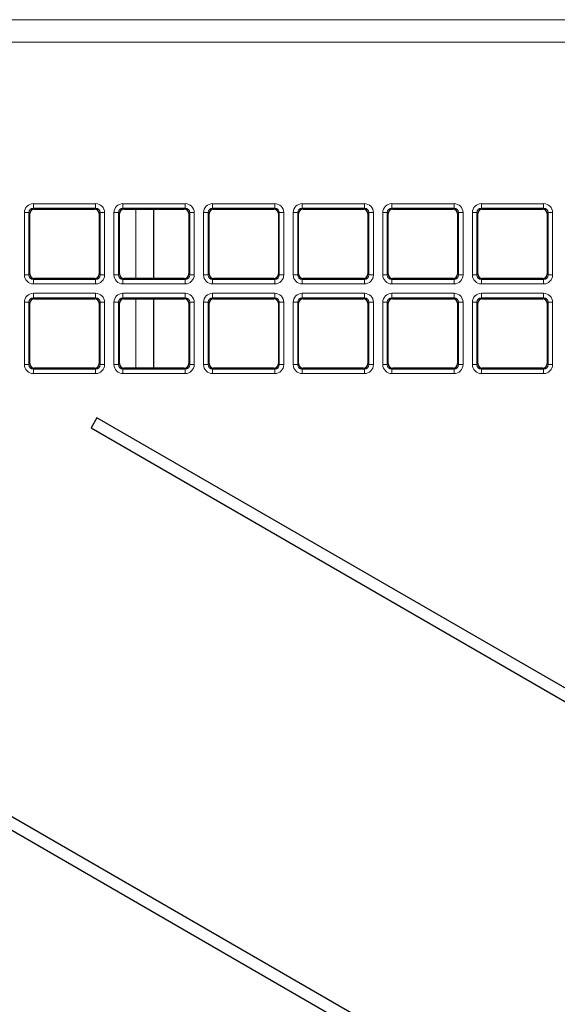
# Paper-space layout 'Blatt3' of a CAD drawing. Header units: millimetres. Extents: x 5 to 418, y 2 to 292.
# Tile 36 of 74: x 91 to 101, y 197 to 215. Entities that reach past the tile are written whole.
import ezdxf

# ---------------------------------------------------------------- set-up
doc = ezdxf.new("R2010")
doc.units = ezdxf.units.MM

psp = doc.layouts.new('Blatt3')

# ---------------------------------------------------------------- linework, layer by layer
at = {"color": 7, "linetype": 'Continuous', "lineweight": 18}
for p, q in [((71.9999, 215.0802), (112.3001, 215.0802)), ((112.3001, 214.6636), (71.9999, 214.6636)), ((90.9403, 211.66), (92.0989, 211.66)), ((90.9403, 211.66), (90.9403, 211.5768)), ((92.0989, 211.66), (92.0989, 211.5768)), ((92.607, 211.66), (93.7656, 211.66)), ((92.607, 211.66), (92.607, 211.5768)), ((93.7656, 211.66), (93.7656, 211.5768)), ((94.2736, 211.66), (95.4323, 211.66)), ((94.2736, 211.66), (94.2736, 211.5768)), ((95.4323, 211.66), (95.4323, 211.5768)), ((95.9403, 211.66), (97.0989, 211.66)), ((95.9403, 211.66), (95.9403, 211.5768)), ((97.0989, 211.66), (97.0989, 211.5768)), ((97.607, 211.66), (98.7656, 211.66)), ((97.607, 211.66), (97.607, 211.5768)), ((98.7656, 211.66), (98.7656, 211.5768)), ((99.2736, 211.66), (100.4323, 211.66)), ((99.2736, 211.66), (99.2736, 211.5768)), ((100.4323, 211.66), (100.4323, 211.5768)), ((90.7739, 210.3349), (90.7739, 211.4936)), ((90.7739, 211.4936), (90.8571, 211.4936)), ((90.8571, 211.4936), (90.8571, 210.3349)), ((90.8748, 211.4759), (90.8571, 211.4936)), ((92.0989, 211.5768), (90.9403, 211.5768)), ((90.9403, 211.5768), (90.958, 211.5591)), ((92.0812, 211.5591), (92.0989, 211.5768)), ((92.1821, 211.4936), (92.1645, 211.4759)), ((92.1821, 211.4936), (92.2654, 211.4936)), ((92.1821, 210.3349), (92.1821, 211.4936)), ((92.2654, 211.4936), (92.2654, 210.3349)), ((92.4405, 210.3349), (92.4405, 211.4936)), ((92.4405, 211.4936), (92.5238, 211.4936)), ((92.5238, 211.4936), (92.5238, 210.3349)), ((92.5415, 211.4759), (92.5238, 211.4936)), ((93.7656, 211.5768), (92.607, 211.5768)), ((92.607, 211.5768), (92.6247, 211.5591)), ((92.8471, 210.2694), (92.8471, 211.5591)), ((93.7479, 211.5591), (93.7656, 211.5768)), ((93.8488, 211.4936), (93.8311, 211.4759)), ((93.8488, 211.4936), (93.932, 211.4936)), ((93.8488, 210.3349), (93.8488, 211.4936)), ((93.932, 211.4936), (93.932, 210.3349)), ((94.1072, 210.3349), (94.1072, 211.4936)), ((94.1072, 211.4936), (94.1904, 211.4936)), ((94.1904, 211.4936), (94.1904, 210.3349)), ((94.2081, 211.4759), (94.1904, 211.4936)), ((95.4323, 211.5768), (94.2736, 211.5768)), ((94.2736, 211.5768), (94.2913, 211.5591)), ((95.4146, 211.5591), (95.4323, 211.5768)), ((95.5155, 211.4936), (95.4978, 211.4759)), ((95.5155, 211.4936), (95.5987, 211.4936)), ((95.5155, 210.3349), (95.5155, 211.4936)), ((95.5987, 211.4936), (95.5987, 210.3349)), ((95.7739, 210.3349), (95.7739, 211.4936)), ((95.7739, 211.4936), (95.8571, 211.4936)), ((95.8571, 211.4936), (95.8571, 210.3349)), ((95.8748, 211.4759), (95.8571, 211.4936)), ((97.0989, 211.5768), (95.9403, 211.5768)), ((95.9403, 211.5768), (95.958, 211.5591)), ((97.0812, 211.5591), (97.0989, 211.5768)), ((97.1821, 211.4936), (97.1645, 211.4759)), ((97.1821, 211.4936), (97.2654, 211.4936)), ((97.1821, 210.3349), (97.1821, 211.4936)), ((97.2654, 211.4936), (97.2654, 210.3349)), ((97.4405, 210.3349), (97.4405, 211.4936)), ((97.4405, 211.4936), (97.5238, 211.4936)), ((97.5238, 211.4936), (97.5238, 210.3349)), ((97.5415, 211.4759), (97.5238, 211.4936)), ((98.7656, 211.5768), (97.607, 211.5768)), ((97.607, 211.5768), (97.6247, 211.5591)), ((98.7479, 211.5591), (98.7656, 211.5768)), ((98.8488, 211.4936), (98.8311, 211.4759)), ((98.8488, 211.4936), (98.932, 211.4936)), ((98.8488, 210.3349), (98.8488, 211.4936)), ((98.932, 211.4936), (98.932, 210.3349)), ((99.1072, 210.3349), (99.1072, 211.4936)), ((99.1072, 211.4936), (99.1904, 211.4936)), ((99.1904, 211.4936), (99.1904, 210.3349)), ((99.2081, 211.4759), (99.1904, 211.4936)), ((100.4323, 211.5768), (99.2736, 211.5768)), ((99.2736, 211.5768), (99.2913, 211.5591)), ((100.4146, 211.5591), (100.4323, 211.5768)), ((100.5155, 211.4936), (100.4978, 211.4759)), ((100.5155, 211.4936), (100.5987, 211.4936)), ((100.5155, 210.3349), (100.5155, 211.4936)), ((100.5987, 211.4936), (100.5987, 210.3349)), ((90.7739, 210.3349), (90.8571, 210.3349)), ((90.8571, 210.3349), (90.8748, 210.3526)), ((92.1645, 210.3526), (92.1821, 210.3349)), ((92.1821, 210.3349), (92.2654, 210.3349)), ((92.4405, 210.3349), (92.5238, 210.3349)), ((92.5238, 210.3349), (92.5415, 210.3526)), ((93.8311, 210.3526), (93.8488, 210.3349)), ((93.8488, 210.3349), (93.932, 210.3349)), ((94.1072, 210.3349), (94.1904, 210.3349)), ((94.1904, 210.3349), (94.2081, 210.3526)), ((95.4978, 210.3526), (95.5155, 210.3349)), ((95.5155, 210.3349), (95.5987, 210.3349)), ((95.7739, 210.3349), (95.8571, 210.3349)), ((95.8571, 210.3349), (95.8748, 210.3526)), ((97.1645, 210.3526), (97.1821, 210.3349)), ((97.1821, 210.3349), (97.2654, 210.3349)), ((97.4405, 210.3349), (97.5238, 210.3349)), ((97.5238, 210.3349), (97.5415, 210.3526)), ((98.8311, 210.3526), (98.8488, 210.3349)), ((98.8488, 210.3349), (98.932, 210.3349)), ((99.1072, 210.3349), (99.1904, 210.3349)), ((99.1904, 210.3349), (99.2081, 210.3526)), ((100.4978, 210.3526), (100.5155, 210.3349)), ((100.5155, 210.3349), (100.5987, 210.3349)), ((90.958, 210.2694), (90.9403, 210.2517)), ((90.9403, 210.2517), (92.0989, 210.2517)), ((90.9403, 210.2517), (90.9403, 210.1685)), ((92.0989, 210.1685), (90.9403, 210.1685)), ((92.0989, 210.2517), (92.0812, 210.2694)), ((92.0989, 210.2517), (92.0989, 210.1685)), ((92.6247, 210.2694), (92.607, 210.2517)), ((92.607, 210.2517), (92.607, 210.1685)), ((92.607, 210.2517), (93.7656, 210.2517)), ((93.7656, 210.1685), (92.607, 210.1685)), ((93.7656, 210.2517), (93.7479, 210.2694)), ((93.7656, 210.2517), (93.7656, 210.1685)), ((94.2913, 210.2694), (94.2736, 210.2517)), ((94.2736, 210.2517), (95.4323, 210.2517)), ((94.2736, 210.2517), (94.2736, 210.1685)), ((95.4323, 210.1685), (94.2736, 210.1685)), ((95.4323, 210.2517), (95.4146, 210.2694)), ((95.4323, 210.2517), (95.4323, 210.1685)), ((95.958, 210.2694), (95.9403, 210.2517)), ((95.9403, 210.2517), (95.9403, 210.1685)), ((95.9403, 210.2517), (97.0989, 210.2517)), ((97.0989, 210.1685), (95.9403, 210.1685)), ((97.0989, 210.2517), (97.0812, 210.2694)), ((97.0989, 210.2517), (97.0989, 210.1685)), ((97.6247, 210.2694), (97.607, 210.2517)), ((97.607, 210.2517), (97.607, 210.1685)), ((97.607, 210.2517), (98.7656, 210.2517)), ((98.7656, 210.1685), (97.607, 210.1685)), ((98.7656, 210.2517), (98.7479, 210.2694)), ((98.7656, 210.2517), (98.7656, 210.1685)), ((99.2913, 210.2694), (99.2736, 210.2517)), ((99.2736, 210.2517), (100.4323, 210.2517)), ((99.2736, 210.2517), (99.2736, 210.1685)), ((100.4323, 210.1685), (99.2736, 210.1685)), ((100.4323, 210.2517), (100.4146, 210.2694)), ((100.4323, 210.2517), (100.4323, 210.1685)), ((90.9403, 209.9933), (92.0989, 209.9933)), ((90.9403, 209.9933), (90.9403, 209.9101)), ((92.0989, 209.9933), (92.0989, 209.9101)), ((92.607, 209.9933), (93.7656, 209.9933)), ((92.607, 209.9933), (92.607, 209.9101)), ((93.7656, 209.9933), (93.7656, 209.9101)), ((94.2736, 209.9933), (95.4323, 209.9933)), ((94.2736, 209.9933), (94.2736, 209.9101)), ((95.4323, 209.9933), (95.4323, 209.9101)), ((95.9403, 209.9933), (97.0989, 209.9933)), ((95.9403, 209.9933), (95.9403, 209.9101)), ((97.0989, 209.9933), (97.0989, 209.9101)), ((97.607, 209.9933), (98.7656, 209.9933)), ((97.607, 209.9933), (97.607, 209.9101)), ((98.7656, 209.9933), (98.7656, 209.9101)), ((99.2736, 209.9933), (100.4323, 209.9933)), ((99.2736, 209.9933), (99.2736, 209.9101)), ((100.4323, 209.9933), (100.4323, 209.9101)), ((90.7739, 208.6683), (90.7739, 209.8269)), ((90.7739, 209.8269), (90.8571, 209.8269)), ((90.8571, 209.8269), (90.8571, 208.6683)), ((90.8748, 209.8092), (90.8571, 209.8269)), ((92.0989, 209.9101), (90.9403, 209.9101)), ((90.9403, 209.9101), (90.958, 209.8924)), ((92.0812, 209.8924), (92.0989, 209.9101)), ((92.1821, 209.8269), (92.1645, 209.8092)), ((92.1821, 208.6683), (92.1821, 209.8269)), ((92.1821, 209.8269), (92.2654, 209.8269)), ((92.2654, 209.8269), (92.2654, 208.6683)), ((92.4405, 208.6683), (92.4405, 209.8269)), ((92.4405, 209.8269), (92.5238, 209.8269)), ((92.5238, 209.8269), (92.5238, 208.6683)), ((92.5415, 209.8092), (92.5238, 209.8269)), ((93.7656, 209.9101), (92.607, 209.9101)), ((92.607, 209.9101), (92.6247, 209.8924)), ((92.8471, 208.6028), (92.8471, 209.8924)), ((93.7479, 209.8924), (93.7656, 209.9101)), ((93.8488, 209.8269), (93.8311, 209.8092)), ((93.8488, 208.6683), (93.8488, 209.8269)), ((93.8488, 209.8269), (93.932, 209.8269)), ((93.932, 209.8269), (93.932, 208.6683)), ((94.1072, 208.6683), (94.1072, 209.8269)), ((94.1072, 209.8269), (94.1904, 209.8269)), ((94.1904, 209.8269), (94.1904, 208.6683)), ((94.2081, 209.8092), (94.1904, 209.8269)), ((95.4323, 209.9101), (94.2736, 209.9101)), ((94.2736, 209.9101), (94.2913, 209.8924)), ((95.4146, 209.8924), (95.4323, 209.9101)), ((95.5155, 209.8269), (95.4978, 209.8092)), ((95.5155, 209.8269), (95.5987, 209.8269)), ((95.5155, 208.6683), (95.5155, 209.8269)), ((95.5987, 209.8269), (95.5987, 208.6683)), ((95.7739, 208.6683), (95.7739, 209.8269)), ((95.7739, 209.8269), (95.8571, 209.8269)), ((95.8571, 209.8269), (95.8571, 208.6683)), ((95.8748, 209.8092), (95.8571, 209.8269)), ((97.0989, 209.9101), (95.9403, 209.9101)), ((95.9403, 209.9101), (95.958, 209.8924)), ((97.0812, 209.8924), (97.0989, 209.9101)), ((97.1821, 209.8269), (97.1645, 209.8092)), ((97.1821, 209.8269), (97.2654, 209.8269)), ((97.1821, 208.6683), (97.1821, 209.8269)), ((97.2654, 209.8269), (97.2654, 208.6683)), ((97.4405, 208.6683), (97.4405, 209.8269)), ((97.4405, 209.8269), (97.5238, 209.8269)), ((97.5238, 209.8269), (97.5238, 208.6683)), ((97.5415, 209.8092), (97.5238, 209.8269)), ((98.7656, 209.9101), (97.607, 209.9101)), ((97.607, 209.9101), (97.6247, 209.8924)), ((98.7479, 209.8924), (98.7656, 209.9101)), ((98.8488, 209.8269), (98.8311, 209.8092)), ((98.8488, 209.8269), (98.932, 209.8269)), ((98.8488, 208.6683), (98.8488, 209.8269)), ((98.932, 209.8269), (98.932, 208.6683)), ((99.1072, 208.6683), (99.1072, 209.8269)), ((99.1072, 209.8269), (99.1904, 209.8269)), ((99.1904, 209.8269), (99.1904, 208.6683)), ((99.2081, 209.8092), (99.1904, 209.8269)), ((100.4323, 209.9101), (99.2736, 209.9101)), ((99.2736, 209.9101), (99.2913, 209.8924)), ((100.4146, 209.8924), (100.4323, 209.9101)), ((100.5155, 209.8269), (100.4978, 209.8092)), ((100.5155, 208.6683), (100.5155, 209.8269)), ((100.5155, 209.8269), (100.5987, 209.8269)), ((100.5987, 209.8269), (100.5987, 208.6683)), ((90.8571, 208.6683), (90.8748, 208.686)), ((92.1645, 208.686), (92.1821, 208.6683)), ((92.5238, 208.6683), (92.5415, 208.686)), ((93.8311, 208.686), (93.8488, 208.6683)), ((94.1904, 208.6683), (94.2081, 208.686)), ((95.4978, 208.686), (95.5155, 208.6683)), ((95.8571, 208.6683), (95.8748, 208.686)), ((97.1645, 208.686), (97.1821, 208.6683)), ((97.5238, 208.6683), (97.5415, 208.686)), ((98.8311, 208.686), (98.8488, 208.6683)), ((99.1904, 208.6683), (99.2081, 208.686)), ((100.4978, 208.686), (100.5155, 208.6683)), ((90.7739, 208.6683), (90.8571, 208.6683)), ((90.958, 208.6028), (90.9403, 208.5851)), ((90.9403, 208.5851), (90.9403, 208.5018)), ((90.9403, 208.5851), (92.0989, 208.5851)), ((92.0989, 208.5018), (90.9403, 208.5018)), ((92.0989, 208.5851), (92.0812, 208.6028)), ((92.0989, 208.5851), (92.0989, 208.5018)), ((92.1821, 208.6683), (92.2654, 208.6683)), ((92.4405, 208.6683), (92.5238, 208.6683)), ((92.6247, 208.6028), (92.607, 208.5851)), ((92.607, 208.5851), (93.7656, 208.5851)), ((92.607, 208.5851), (92.607, 208.5018)), ((93.7656, 208.5018), (92.607, 208.5018)), ((93.7656, 208.5851), (93.7479, 208.6028)), ((93.7656, 208.5851), (93.7656, 208.5018)), ((93.8488, 208.6683), (93.932, 208.6683)), ((94.1072, 208.6683), (94.1904, 208.6683)), ((94.2913, 208.6028), (94.2736, 208.5851)), ((94.2736, 208.5851), (95.4323, 208.5851)), ((94.2736, 208.5851), (94.2736, 208.5018)), ((95.4323, 208.5018), (94.2736, 208.5018)), ((95.4323, 208.5851), (95.4146, 208.6028)), ((95.4323, 208.5851), (95.4323, 208.5018)), ((95.5155, 208.6683), (95.5987, 208.6683)), ((95.7739, 208.6683), (95.8571, 208.6683)), ((95.958, 208.6028), (95.9403, 208.5851)), ((95.9403, 208.5851), (97.0989, 208.5851)), ((95.9403, 208.5851), (95.9403, 208.5018)), ((97.0989, 208.5018), (95.9403, 208.5018)), ((97.0989, 208.5851), (97.0812, 208.6028)), ((97.0989, 208.5851), (97.0989, 208.5018)), ((97.1821, 208.6683), (97.2654, 208.6683)), ((97.4405, 208.6683), (97.5238, 208.6683)), ((97.6247, 208.6028), (97.607, 208.5851)), ((97.607, 208.5851), (97.607, 208.5018)), ((97.607, 208.5851), (98.7656, 208.5851)), ((98.7656, 208.5018), (97.607, 208.5018)), ((98.7656, 208.5851), (98.7479, 208.6028)), ((98.7656, 208.5851), (98.7656, 208.5018)), ((98.8488, 208.6683), (98.932, 208.6683)), ((99.1072, 208.6683), (99.1904, 208.6683)), ((99.2913, 208.6028), (99.2736, 208.5851)), ((99.2736, 208.5851), (100.4323, 208.5851)), ((99.2736, 208.5851), (99.2736, 208.5018)), ((100.4323, 208.5018), (99.2736, 208.5018)), ((100.4323, 208.5851), (100.4146, 208.6028)), ((100.4323, 208.5851), (100.4323, 208.5018)), ((100.5155, 208.6683), (100.5987, 208.6683))]:
    psp.add_line(p, q, dxfattribs=at)
at = {"color": 7, "linetype": 'Continuous', "lineweight": 25}
for p, q in [((90.8748, 210.3526), (90.8748, 211.4759)), ((90.958, 211.5591), (92.0812, 211.5591)), ((92.1645, 211.4759), (92.1645, 210.3526)), ((92.5415, 210.3526), (92.5415, 211.4759)), ((92.6247, 211.5591), (93.7479, 211.5591)), ((93.1805, 210.2694), (93.1805, 211.5591)), ((93.8311, 211.4759), (93.8311, 210.3526)), ((94.2081, 210.3526), (94.2081, 211.4759)), ((94.2913, 211.5591), (95.4146, 211.5591)), ((95.4978, 211.4759), (95.4978, 210.3526)), ((95.8748, 210.3526), (95.8748, 211.4759)), ((95.958, 211.5591), (97.0812, 211.5591)), ((97.1645, 211.4759), (97.1645, 210.3526)), ((97.5415, 210.3526), (97.5415, 211.4759)), ((97.6247, 211.5591), (98.7479, 211.5591)), ((98.8311, 211.4759), (98.8311, 210.3526)), ((99.2081, 210.3526), (99.2081, 211.4759)), ((99.2913, 211.5591), (100.4146, 211.5591)), ((100.4978, 211.4759), (100.4978, 210.3526)), ((92.0812, 210.2694), (90.958, 210.2694)), ((93.7479, 210.2694), (92.6247, 210.2694)), ((95.4146, 210.2694), (94.2913, 210.2694)), ((97.0812, 210.2694), (95.958, 210.2694)), ((98.7479, 210.2694), (97.6247, 210.2694)), ((100.4146, 210.2694), (99.2913, 210.2694)), ((90.8748, 208.686), (90.8748, 209.8092)), ((90.958, 209.8924), (92.0812, 209.8924)), ((92.1645, 209.8092), (92.1645, 208.686)), ((92.5415, 208.686), (92.5415, 209.8092)), ((92.6247, 209.8924), (93.7479, 209.8924)), ((93.1805, 208.6028), (93.1805, 209.8924)), ((93.8311, 209.8092), (93.8311, 208.686)), ((94.2081, 208.686), (94.2081, 209.8092)), ((94.2913, 209.8924), (95.4146, 209.8924)), ((95.4978, 209.8092), (95.4978, 208.686)), ((95.8748, 208.686), (95.8748, 209.8092)), ((95.958, 209.8924), (97.0812, 209.8924)), ((97.1645, 209.8092), (97.1645, 208.686)), ((97.5415, 208.686), (97.5415, 209.8092)), ((97.6247, 209.8924), (98.7479, 209.8924)), ((98.8311, 209.8092), (98.8311, 208.686)), ((99.2081, 208.686), (99.2081, 209.8092)), ((99.2913, 209.8924), (100.4146, 209.8924)), ((100.4978, 209.8092), (100.4978, 208.686)), ((92.0812, 208.6028), (90.958, 208.6028)), ((93.7479, 208.6028), (92.6247, 208.6028)), ((95.4146, 208.6028), (94.2913, 208.6028)), ((97.0812, 208.6028), (95.958, 208.6028)), ((98.7479, 208.6028), (97.6247, 208.6028)), ((100.4146, 208.6028), (99.2913, 208.6028)), ((110.1369, 188.9466), (77.688, 207.6809)), ((92.1218, 207.6809), (92.0135, 207.4933)), ((110.1369, 197.2799), (92.1218, 207.6809)), ((77.5797, 207.4933), (110.0285, 188.7589)), ((92.0135, 207.4933), (110.0285, 197.0923))]:
    psp.add_line(p, q, dxfattribs=at)
at = {"color": 7, "linetype": 'Continuous', "lineweight": 18}
for centre, major_axis, ratio, start_param, end_param in [((90.9408, 211.4931), (0.1182, -0.1182), 0.9972647, 2.357564, 3.9256213), ((92.0985, 211.4931), (-0.1182, -0.1182), 0.9972647, 2.357564, 3.9256213), ((92.6074, 211.4931), (0.1182, -0.1182), 0.9972647, 2.357564, 3.9256213), ((93.7651, 211.4931), (-0.1182, -0.1182), 0.9972647, 2.357564, 3.9256213), ((94.2741, 211.4931), (0.1182, -0.1182), 0.9972647, 2.357564, 3.9256213), ((95.4318, 211.4931), (-0.1182, -0.1182), 0.9972647, 2.357564, 3.9256213), ((95.9408, 211.4931), (0.1182, -0.1182), 0.9972647, 2.357564, 3.9256213), ((97.0985, 211.4931), (-0.1182, -0.1182), 0.9972647, 2.357564, 3.9256213), ((97.6074, 211.4931), (0.1182, -0.1182), 0.9972647, 2.357564, 3.9256213), ((98.7651, 211.4931), (-0.1182, -0.1182), 0.9972647, 2.357564, 3.9256213), ((99.2741, 211.4931), (0.1182, -0.1182), 0.9972647, 2.357564, 3.9256213), ((100.4318, 211.4931), (-0.1182, -0.1182), 0.9972647, 2.357564, 3.9256213), ((90.9408, 211.4931), (0.0594, -0.0594), 0.9918461, 2.357564, 3.9256213), ((92.0985, 211.4931), (0.0594, 0.0594), 0.9918461, 5.4991567, 7.0672139), ((92.6074, 211.4931), (0.0594, -0.0594), 0.9918461, 2.357564, 3.9256213), ((93.7651, 211.4931), (0.0594, 0.0594), 0.9918461, 5.4991567, 7.0672139), ((94.2741, 211.4931), (-0.0594, 0.0594), 0.9918461, 5.4991567, 7.0672139), ((95.4318, 211.4931), (0.0594, 0.0594), 0.9918461, 5.4991567, 7.0672139), ((95.9408, 211.4931), (-0.0594, 0.0594), 0.9918461, 5.4991567, 7.0672139), ((97.0985, 211.4931), (0.0594, 0.0594), 0.9918461, 5.4991567, 7.0672139), ((97.6074, 211.4931), (-0.0594, 0.0594), 0.9918461, 5.4991567, 7.0672139), ((98.7651, 211.4931), (0.0594, 0.0594), 0.9918461, 5.4991567, 7.0672139), ((99.2741, 211.4931), (-0.0594, 0.0594), 0.9918461, 5.4991567, 7.0672139), ((100.4318, 211.4931), (0.0594, 0.0594), 0.9918461, 5.4991567, 7.0672139), ((90.9408, 210.3354), (0.1182, 0.1182), 0.9972647, 2.357564, 3.9256213), ((90.9408, 210.3354), (0.0594, 0.0594), 0.9918461, 2.357564, 3.9256213), ((92.0985, 210.3354), (-0.1182, 0.1182), 0.9972647, 2.357564, 3.9256213), ((92.0985, 210.3354), (-0.0594, 0.0594), 0.9918461, 2.357564, 3.9256213), ((92.6074, 210.3354), (0.1182, 0.1182), 0.9972647, 2.357564, 3.9256213), ((92.6074, 210.3354), (0.0594, 0.0594), 0.9918461, 2.357564, 3.9256213), ((93.7651, 210.3354), (-0.1182, 0.1182), 0.9972647, 2.357564, 3.9256213), ((93.7651, 210.3354), (-0.0594, 0.0594), 0.9918461, 2.357564, 3.9256213), ((94.2741, 210.3354), (0.1182, 0.1182), 0.9972647, 2.357564, 3.9256213), ((94.2741, 210.3354), (0.0594, 0.0594), 0.9918461, 2.357564, 3.9256213), ((95.4318, 210.3354), (-0.1182, 0.1182), 0.9972647, 2.357564, 3.9256213), ((95.4318, 210.3354), (-0.0594, 0.0594), 0.9918461, 2.357564, 3.9256213), ((95.9408, 210.3354), (0.1182, 0.1182), 0.9972647, 2.357564, 3.9256213), ((95.9408, 210.3354), (0.0594, 0.0594), 0.9918461, 2.357564, 3.9256213), ((97.0985, 210.3354), (-0.1182, 0.1182), 0.9972647, 2.357564, 3.9256213), ((97.0985, 210.3354), (-0.0594, 0.0594), 0.9918461, 2.357564, 3.9256213), ((97.6074, 210.3354), (0.1182, 0.1182), 0.9972647, 2.357564, 3.9256213), ((97.6074, 210.3354), (0.0594, 0.0594), 0.9918461, 2.357564, 3.9256213), ((98.7651, 210.3354), (-0.1182, 0.1182), 0.9972647, 2.357564, 3.9256213), ((98.7651, 210.3354), (-0.0594, 0.0594), 0.9918461, 2.357564, 3.9256213), ((99.2741, 210.3354), (0.1182, 0.1182), 0.9972647, 2.357564, 3.9256213), ((99.2741, 210.3354), (0.0594, 0.0594), 0.9918461, 2.357564, 3.9256213), ((100.4318, 210.3354), (-0.1182, 0.1182), 0.9972647, 2.357564, 3.9256213), ((100.4318, 210.3354), (-0.0594, 0.0594), 0.9918461, 2.357564, 3.9256213), ((90.9408, 209.8264), (0.1182, -0.1182), 0.9972647, 2.357564, 3.9256213), ((92.0985, 209.8264), (-0.1182, -0.1182), 0.9972647, 2.357564, 3.9256213), ((92.6074, 209.8264), (0.1182, -0.1182), 0.9972647, 2.357564, 3.9256213), ((93.7651, 209.8264), (-0.1182, -0.1182), 0.9972647, 2.357564, 3.9256213), ((94.2741, 209.8264), (0.1182, -0.1182), 0.9972647, 2.357564, 3.9256213), ((95.4318, 209.8264), (-0.1182, -0.1182), 0.9972647, 2.357564, 3.9256213), ((95.9408, 209.8264), (0.1182, -0.1182), 0.9972647, 2.357564, 3.9256213), ((97.0985, 209.8264), (-0.1182, -0.1182), 0.9972647, 2.357564, 3.9256213), ((97.6074, 209.8264), (0.1182, -0.1182), 0.9972647, 2.357564, 3.9256213), ((98.7651, 209.8264), (-0.1182, -0.1182), 0.9972647, 2.357564, 3.9256213), ((99.2741, 209.8264), (0.1182, -0.1182), 0.9972647, 2.357564, 3.9256213), ((100.4318, 209.8264), (-0.1182, -0.1182), 0.9972647, 2.357564, 3.9256213), ((90.9408, 209.8264), (-0.0594, 0.0594), 0.9918461, 5.4991567, 7.0672139), ((92.0985, 209.8264), (0.0594, 0.0594), 0.9918461, 5.4991567, 7.0672139), ((92.6074, 209.8264), (-0.0594, 0.0594), 0.9918461, 5.4991567, 7.0672139), ((93.7651, 209.8264), (0.0594, 0.0594), 0.9918461, 5.4991567, 7.0672139), ((94.2741, 209.8264), (-0.0594, 0.0594), 0.9918461, 5.4991567, 7.0672139), ((95.4318, 209.8264), (0.0594, 0.0594), 0.9918461, 5.4991567, 7.0672139), ((95.9408, 209.8264), (-0.0594, 0.0594), 0.9918461, 5.4991567, 7.0672139), ((97.0985, 209.8264), (0.0594, 0.0594), 0.9918461, 5.4991567, 7.0672139), ((97.6074, 209.8264), (-0.0594, 0.0594), 0.9918461, 5.4991567, 7.0672139), ((98.7651, 209.8264), (0.0594, 0.0594), 0.9918461, 5.4991567, 7.0672139), ((99.2741, 209.8264), (-0.0594, 0.0594), 0.9918461, 5.4991567, 7.0672139), ((100.4318, 209.8264), (0.0594, 0.0594), 0.9918461, 5.4991567, 7.0672139), ((90.9408, 208.6687), (0.1182, 0.1182), 0.9972647, 2.357564, 3.9256213), ((90.9408, 208.6687), (0.0594, 0.0594), 0.9918461, 2.357564, 3.9256213), ((92.0985, 208.6687), (-0.1182, 0.1182), 0.9972647, 2.357564, 3.9256213), ((92.0985, 208.6687), (0.0594, -0.0594), 0.9918461, 5.4991567, 7.0672139), ((92.6074, 208.6687), (0.1182, 0.1182), 0.9972647, 2.357564, 3.9256213), ((92.6074, 208.6687), (0.0594, 0.0594), 0.9918461, 2.357564, 3.9256213), ((93.7651, 208.6687), (-0.1182, 0.1182), 0.9972647, 2.357564, 3.9256213), ((93.7651, 208.6687), (0.0594, -0.0594), 0.9918461, 5.4991567, 7.0672139), ((94.2741, 208.6687), (0.1182, 0.1182), 0.9972647, 2.357564, 3.9256213), ((94.2741, 208.6687), (0.0594, 0.0594), 0.9918461, 2.357564, 3.9256213), ((95.4318, 208.6687), (-0.1182, 0.1182), 0.9972647, 2.357564, 3.9256213), ((95.4318, 208.6687), (0.0594, -0.0594), 0.9918461, 5.4991567, 7.0672139), ((95.9408, 208.6687), (0.1182, 0.1182), 0.9972647, 2.357564, 3.9256213), ((95.9408, 208.6687), (0.0594, 0.0594), 0.9918461, 2.357564, 3.9256213), ((97.0985, 208.6687), (-0.1182, 0.1182), 0.9972647, 2.357564, 3.9256213), ((97.0985, 208.6687), (0.0594, -0.0594), 0.9918461, 5.4991567, 7.0672139), ((97.6074, 208.6687), (0.1182, 0.1182), 0.9972647, 2.357564, 3.9256213), ((97.6074, 208.6687), (0.0594, 0.0594), 0.9918461, 2.357564, 3.9256213), ((98.7651, 208.6687), (-0.1182, 0.1182), 0.9972647, 2.357564, 3.9256213), ((98.7651, 208.6687), (0.0594, -0.0594), 0.9918461, 5.4991567, 7.0672139), ((99.2741, 208.6687), (0.1182, 0.1182), 0.9972647, 2.357564, 3.9256213), ((99.2741, 208.6687), (0.0594, 0.0594), 0.9918461, 2.357564, 3.9256213), ((100.4318, 208.6687), (-0.1182, 0.1182), 0.9972647, 2.357564, 3.9256213), ((100.4318, 208.6687), (0.0594, -0.0594), 0.9918461, 5.4991567, 7.0672139)]:
    psp.add_ellipse(centre, major_axis=major_axis, ratio=ratio, start_param=start_param, end_param=end_param, dxfattribs=at)
at = {"color": 7, "linetype": 'Continuous', "lineweight": 25}
for centre, major_axis in [((90.9582, 211.4756), (0.0591, -0.0591)), ((92.081, 211.4756), (-0.0591, -0.0591)), ((92.6249, 211.4756), (0.0591, -0.0591)), ((93.7477, 211.4756), (-0.0591, -0.0591)), ((94.2916, 211.4756), (0.0591, -0.0591)), ((95.4143, 211.4756), (-0.0591, -0.0591)), ((95.9582, 211.4756), (0.0591, -0.0591)), ((97.081, 211.4756), (-0.0591, -0.0591)), ((97.6249, 211.4756), (0.0591, -0.0591)), ((98.7477, 211.4756), (-0.0591, -0.0591)), ((99.2916, 211.4756), (0.0591, -0.0591)), ((100.4143, 211.4756), (-0.0591, -0.0591)), ((90.9582, 210.3529), (0.0591, 0.0591)), ((92.081, 210.3529), (-0.0591, 0.0591)), ((92.6249, 210.3529), (0.0591, 0.0591)), ((93.7477, 210.3529), (-0.0591, 0.0591)), ((94.2916, 210.3529), (0.0591, 0.0591)), ((95.4143, 210.3529), (-0.0591, 0.0591)), ((95.9582, 210.3529), (0.0591, 0.0591)), ((97.081, 210.3529), (-0.0591, 0.0591)), ((97.6249, 210.3529), (0.0591, 0.0591)), ((98.7477, 210.3529), (-0.0591, 0.0591)), ((99.2916, 210.3529), (0.0591, 0.0591)), ((100.4143, 210.3529), (-0.0591, 0.0591)), ((90.9582, 209.809), (0.0591, -0.0591)), ((92.081, 209.809), (-0.0591, -0.0591)), ((92.6249, 209.809), (0.0591, -0.0591)), ((93.7477, 209.809), (-0.0591, -0.0591)), ((94.2916, 209.809), (0.0591, -0.0591)), ((95.4143, 209.809), (-0.0591, -0.0591)), ((95.9582, 209.809), (0.0591, -0.0591)), ((97.081, 209.809), (-0.0591, -0.0591)), ((97.6249, 209.809), (0.0591, -0.0591)), ((98.7477, 209.809), (-0.0591, -0.0591)), ((99.2916, 209.809), (0.0591, -0.0591)), ((100.4143, 209.809), (-0.0591, -0.0591)), ((90.9582, 208.6862), (0.0591, 0.0591)), ((92.081, 208.6862), (-0.0591, 0.0591)), ((92.6249, 208.6862), (0.0591, 0.0591)), ((93.7477, 208.6862), (-0.0591, 0.0591)), ((94.2916, 208.6862), (0.0591, 0.0591)), ((95.4143, 208.6862), (-0.0591, 0.0591)), ((95.9582, 208.6862), (0.0591, 0.0591)), ((97.081, 208.6862), (-0.0591, 0.0591)), ((97.6249, 208.6862), (0.0591, 0.0591)), ((98.7477, 208.6862), (-0.0591, 0.0591)), ((99.2916, 208.6862), (0.0591, 0.0591)), ((100.4143, 208.6862), (-0.0591, 0.0591))]:
    psp.add_ellipse(centre, major_axis=major_axis, ratio=0.9972647, start_param=2.357564, end_param=3.9256213, dxfattribs=at)

doc.saveas('drawing.dxf')
